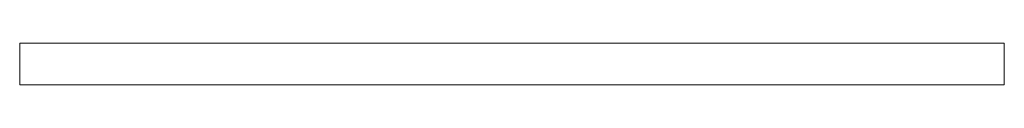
# Model space of a CAD drawing. Header units: centimetres. Extents: x -21.8 to 23, y 7.7 to 64.6.
# Tile 2 of 2: x -21.8 to 23, y 62.7 to 64.6. Entities that reach past the tile are written whole.
import ezdxf

# ---------------------------------------------------------------- set-up
doc = ezdxf.new("R2010")
doc.units = ezdxf.units.CM
doc.header["$LTSCALE"] = 2.54
doc.layers.add('Lucido design-1', color=7, linetype='Continuous')

# ---------------------------------------------------------------- blocks, each defined once
blk = doc.blocks.new('Gruppo-6-1')
at = {"color": 9, "linetype": 'Continuous', "lineweight": 9, "true_color": 0xa6caf0}
for points in [[(-21.82, 64.6, -682.214), (22.98, 64.6, -682.214), (22.98, 64.6, -717.914), (-21.82, 64.6, -717.914)], [(-21.82, 64.6, -717.914), (-21.82, 62.7, -717.914), (-21.82, 62.7, -682.214), (-21.82, 64.6, -682.214)], [(22.98, 64.6, -717.914), (22.98, 62.7, -717.914), (-21.82, 62.7, -717.914), (-21.82, 64.6, -717.914)], [(-21.82, 64.6, -682.214), (-21.82, 62.7, -682.214), (22.98, 62.7, -682.214), (22.98, 64.6, -682.214)], [(-21.82, 64.6, -646.114), (22.98, 64.6, -646.114), (22.98, 64.6, -681.814), (-21.82, 64.6, -681.814)], [(-21.82, 64.6, -681.814), (-21.82, 62.7, -681.814), (-21.82, 62.7, -646.114), (-21.82, 64.6, -646.114)], [(22.98, 64.6, -681.814), (22.98, 62.7, -681.814), (-21.82, 62.7, -681.814), (-21.82, 64.6, -681.814)], [(-21.82, 64.6, -646.114), (-21.82, 62.7, -646.114), (22.98, 62.7, -646.114), (22.98, 64.6, -646.114)], [(22.98, 64.6, -682.214), (22.98, 62.7, -682.214), (22.98, 62.7, -717.914), (22.98, 64.6, -717.914)], [(22.98, 64.6, -646.114), (22.98, 62.7, -646.114), (22.98, 62.7, -681.814), (22.98, 64.6, -681.814)], [(-21.82, 62.7, -682.214), (22.98, 62.7, -682.214), (22.98, 62.7, -717.914), (-21.82, 62.7, -717.914)], [(-21.82, 62.7, -646.114), (22.98, 62.7, -646.114), (22.98, 62.7, -681.814), (-21.82, 62.7, -681.814)]]:
    blk.add_3dface(points, dxfattribs=at)
blk = doc.blocks.new('Gruppo-7-1')
at = {"color": 9, "true_color": 0xa6caf0}
blk.add_blockref('Gruppo-6-1', (0, 0), dxfattribs=at)

msp = doc.modelspace()

# ---------------------------------------------------------------- block references
at = {"layer": 'Lucido design-1', "color": 9, "true_color": 0xa6caf0}
msp.add_blockref('Gruppo-7-1', (0, 0), dxfattribs=at)

doc.saveas('drawing.dxf')
